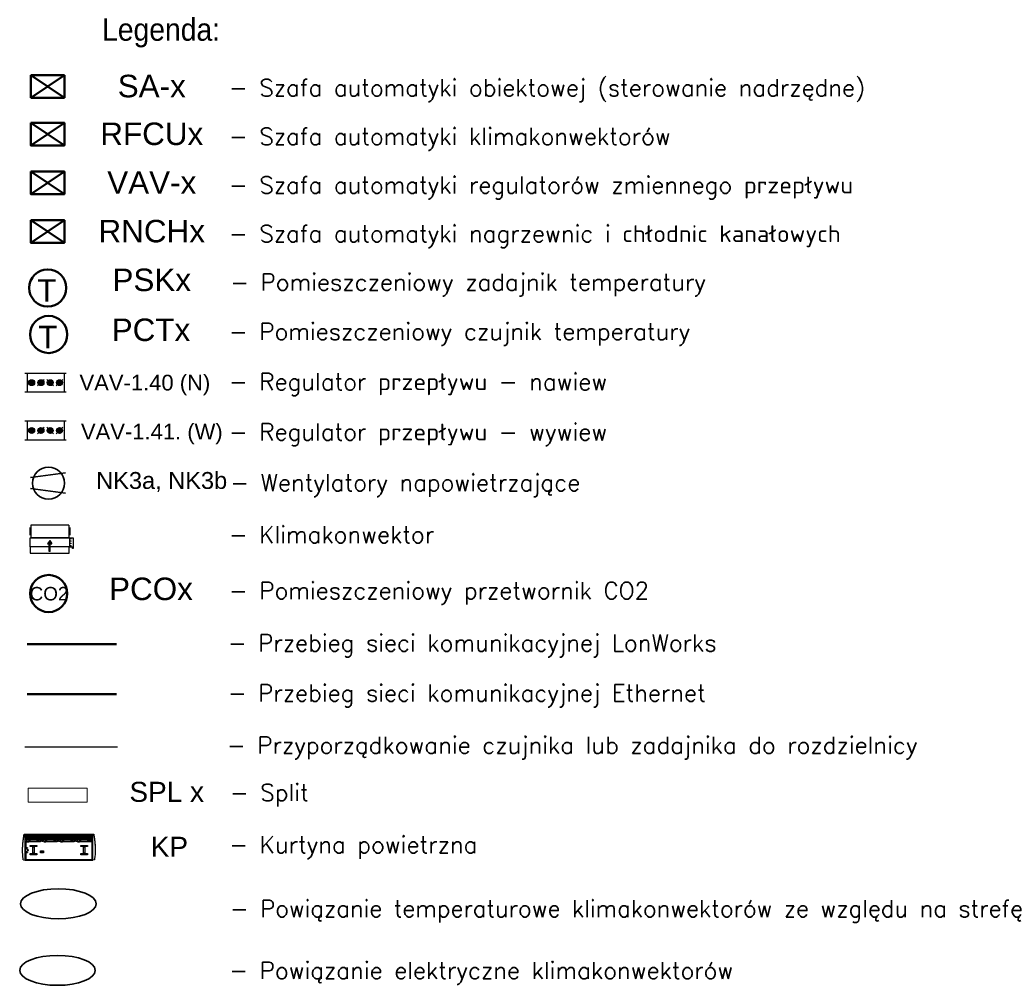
# Model space of a CAD drawing. Header units: centimetres. Extents: x -10729 to 144862, y -4437 to 43656.
# Tile 147 of 148: x 18543 to 22045, y 7921 to 11354. Entities that reach past the tile are written whole.
import ezdxf
from ezdxf.enums import TextEntityAlignment as Align

# ---------------------------------------------------------------- set-up
doc = ezdxf.new("R2010")
doc.units = ezdxf.units.CM
doc.header["$LTSCALE"] = 0.1
doc.layers.get('0').update_dxf_attribs({"color": 8})
for name, color, linetype, lineweight in [('ARCH_TABELKA', 8, 'Continuous', 5), ('AU Odnośnik', 131, 'Continuous', 25), ('AU opis', 7, 'Continuous', 35), ('AU Osprzęt Siemens', 5, 'Continuous', 30), ('AU Powiązanie temperaturowe', 130, 'Continuous', 35), ('AU Rozdz. automatyki', 10, 'Continuous', 50), ('AU Sieć ETHERNET', 6, 'Continuous', 35), ('AU Sieć LON', 1, 'Continuous', 50), ('AU Strefa obsługiwana', 90, 'Continuous', 35), ('bgde_urządzenia', 3, 'Continuous', 30)]:
    doc.layers.add(name, color=color, linetype=linetype, lineweight=lineweight)
for name, color, linetype in [('AU Szafki Klimakonwektorów', 183, 'Continuous'), ('AU-VAV WYW', 6, 'Continuous'), ('bgde_VAV', 4, 'Continuous'), ('KJP_KURTYNY POWIETRZNE', 3, 'Continuous')]:
    doc.layers.add(name, color=color, linetype=linetype)
doc.layers.get('AU-VAV WYW').off()
doc.styles.add('Arial', font='ARIAL.TTF')
doc.styles.add('Romans', font='Romans.shx')

# ---------------------------------------------------------------- blocks, each defined once
blk = doc.blocks.new('A$C42932CEF')
at = {"layer": 'KJP_KURTYNY POWIETRZNE'}
for p, q in [((353.2, -132.8), (352.8, -135.1)), ((353.4, -132.5), (358.5, -131.6)), ((358.5, -131.6), (558.9, -131.6)), ((358.5, -131.6), (358.5, -209)), ((360.7, -133.6), (556.7, -133.6)), ((360.7, -158.8), (360.7, -133.6)), ((556.7, -187.6), (556.7, -133.6)), ((558.9, -131.6), (558.9, -209)), ((564, -132.5), (558.9, -131.6)), ((564.6, -135.1), (564.3, -132.8)), ((359.9, -154.9), (359.9, -154.3)), ((360.7, -158.8), (359.9, -158.8)), ((359.9, -158.8), (359.9, -163.8)), ((359.9, -163.8), (360.7, -163.8)), ((359.9, -167.9), (359.9, -167.3)), ((360.5, -154.3), (360.5, -154.9)), ((360.5, -167.3), (360.5, -167.9)), ((360.7, -154), (364.7, -154)), ((360.7, -187.6), (360.7, -163.8)), ((364.7, -168.2), (360.7, -168.2)), ((364.7, -154), (364.7, -158.6)), ((365.5, -158.6), (364.7, -158.6)), ((364.7, -163.6), (365.5, -163.6)), ((364.7, -163.6), (364.7, -168.2)), ((364.9, -154.3), (364.9, -154.9)), ((364.9, -167.3), (364.9, -167.9)), ((365.5, -154.9), (365.5, -154.3)), ((365.5, -163.6), (365.5, -158.6)), ((365.5, -167.9), (365.5, -167.3)), ((373.7, -147.6), (373.7, -151.1)), ((393.7, -147.6), (373.7, -147.6)), ((373.7, -151.1), (381.2, -151.1)), ((373.7, -171.6), (373.7, -175.1)), ((380.6, -171.6), (373.7, -171.6)), ((380.6, -173.2), (380.6, -171.5)), ((380.6, -171.5), (380.9, -171.5)), ((380.9, -173.2), (380.9, -171.5)), ((381.2, -171.6), (380.9, -171.6)), ((381.2, -149.3), (386.2, -149.3)), ((381.2, -149.3), (381.2, -173.6)), ((386.1, -173.6), (381.3, -173.6)), ((386.1, -173.9), (381.3, -173.9)), ((383.2, -174), (383.2, -173.9)), ((383.2, -174.4), (383.2, -174)), ((384.3, -174), (383.2, -174)), ((383.2, -174.4), (384.2, -174.4)), ((383.7, -174.4), (383.7, -174)), ((384.2, -174.4), (384.2, -174)), ((384.3, -173.9), (384.3, -174)), ((386.2, -149.3), (386.2, -173.6)), ((386.2, -151.1), (393.7, -151.1)), ((386.5, -171.6), (386.2, -171.6)), ((386.5, -171.5), (386.5, -173.2)), ((386.8, -171.5), (386.5, -171.5)), ((386.8, -171.5), (386.8, -173.2)), ((393.7, -171.6), (386.8, -171.6)), ((393.7, -151.1), (393.7, -147.6)), ((393.7, -175.1), (393.7, -171.6)), ((404.2, -153.5), (404.2, -159)), ((413.2, -153.5), (404.2, -153.5)), ((404.2, -159), (413.2, -159)), ((404.3, -156.8), (404.3, -158.2)), ((405.8, -156.8), (404.3, -156.8)), ((404.3, -158.2), (405.8, -158.2)), ((405.8, -158.2), (405.8, -156.8)), ((406.4, -156.8), (406.4, -158.2)), ((407.9, -156.8), (406.4, -156.8)), ((406.4, -158.2), (407.9, -158.2)), ((407.9, -158.2), (407.9, -156.8)), ((408.7, -156.8), (408.7, -158.2)), ((411.1, -156.8), (408.7, -156.8)), ((408.7, -158.2), (411.1, -158.2)), ((411.1, -158.2), (411.1, -156.8)), ((411.7, -156.8), (411.7, -158.2)), ((413.1, -156.8), (411.7, -156.8)), ((411.7, -158.2), (413.1, -158.2)), ((413.1, -158.2), (413.1, -156.8)), ((413.2, -159), (413.2, -153.5)), ((523.7, -147.6), (523.7, -151.1)), ((543.7, -147.6), (523.7, -147.6)), ((523.7, -151.1), (531.2, -151.1)), ((523.7, -171.6), (523.7, -175.1)), ((530.6, -171.6), (523.7, -171.6)), ((530.6, -173.2), (530.6, -171.5)), ((530.6, -171.5), (530.9, -171.5)), ((530.9, -173.2), (530.9, -171.5)), ((531.2, -171.6), (530.9, -171.6)), ((531.2, -149.3), (536.2, -149.3)), ((531.2, -149.3), (531.2, -173.6)), ((536.1, -173.6), (531.3, -173.6)), ((536.1, -173.9), (531.3, -173.9)), ((533.2, -174), (533.2, -173.9)), ((533.2, -174.4), (533.2, -174)), ((534.3, -174), (533.2, -174)), ((533.2, -174.4), (534.2, -174.4)), ((533.7, -174.4), (533.7, -174)), ((534.2, -174.4), (534.2, -174)), ((534.3, -173.9), (534.3, -174)), ((536.2, -149.3), (536.2, -173.6)), ((536.2, -151.1), (543.7, -151.1)), ((536.5, -171.6), (536.2, -171.6)), ((536.5, -171.5), (536.5, -173.2)), ((536.8, -171.5), (536.5, -171.5)), ((536.8, -171.5), (536.8, -173.2)), ((543.7, -171.6), (536.8, -171.6)), ((543.7, -151.1), (543.7, -147.6)), ((543.7, -175.1), (543.7, -171.6)), ((351.5, -175.5), (351.6, -176.8)), ((358.8, -187.8), (358.8, -187.8)), ((358.8, -187.8), (358.8, -187.9)), ((358.8, -187.9), (358.8, -191.7)), ((358.8, -191.7), (358.8, -191.8)), ((358.8, -191.8), (358.8, -208.9)), ((358.9, -187.8), (361.3, -187.8)), ((359.2, -192.8), (359.2, -208.4)), ((359.2, -192.8), (408.3, -192.8)), ((359.2, -194), (408.3, -194)), ((359.2, -195.3), (408.3, -195.3)), ((359.2, -196.5), (408.3, -196.5)), ((359.2, -197.6), (408.3, -197.6)), ((359.2, -198.7), (408.3, -198.7)), ((359.2, -199.8), (408.3, -199.8)), ((359.2, -200.8), (408.3, -200.8)), ((359.2, -201.7), (408.3, -201.7)), ((359.2, -202.6), (408.3, -202.6)), ((359.2, -203.5), (408.3, -203.5)), ((361.3, -187.6), (361.3, -187.8)), ((363.7, -187.6), (361.3, -187.6)), ((363.6, -186.1), (363.6, -185.7)), ((363.7, -187.5), (363.6, -186.1)), ((403.8, -185.6), (363.7, -185.6)), ((363.7, -186.2), (369.5, -186.2)), ((363.7, -187.6), (363.9, -189.9)), ((364.1, -191.4), (403.3, -191.4)), ((369.2, -191.1), (369.5, -187.6)), ((369.5, -187.5), (369.6, -186.3)), ((369.5, -188), (373, -188)), ((369.6, -186.2), (369.6, -186.3)), ((369.6, -186.4), (372.8, -186.4)), ((372.8, -186.2), (372.8, -186.3)), ((372.9, -187.5), (372.8, -186.3)), ((394.5, -186.2), (372.9, -186.2)), ((373, -187.6), (373.2, -191.1)), ((373.7, -175.1), (393.7, -175.1)), ((394.5, -187.6), (394.2, -191.1)), ((394.5, -187.5), (394.6, -186.3)), ((398, -188), (394.5, -188)), ((394.6, -186.2), (394.6, -186.3)), ((394.6, -186.4), (397.8, -186.4)), ((397.8, -186.2), (397.8, -186.3)), ((397.9, -187.5), (397.8, -186.3)), ((403.8, -186.2), (397.9, -186.2)), ((398.2, -191.1), (398, -187.6)), ((403.7, -187.9), (403.6, -189.9)), ((403.7, -187.5), (403.9, -186.1)), ((403.7, -187.6), (403.7, -187.5)), ((403.7, -187.6), (403.7, -187.8)), ((403.7, -187.6), (406.1, -187.6)), ((403.9, -186.1), (403.9, -185.7)), ((406.1, -187.6), (406.1, -187.8)), ((408.6, -187.8), (406.1, -187.8)), ((408.3, -192.8), (408.3, -208.4)), ((408.7, -187.8), (408.7, -187.8)), ((408.7, -187.8), (408.7, -187.9)), ((408.7, -187.9), (408.7, -208.9)), ((408.8, -187.8), (408.8, -187.8)), ((408.8, -187.8), (408.8, -187.9)), ((408.8, -187.9), (408.8, -191.7)), ((408.8, -191.8), (408.8, -208.9)), ((408.9, -187.8), (411.3, -187.8)), ((409.2, -192.8), (458.3, -192.8)), ((409.2, -192.8), (409.2, -208.4)), ((409.2, -194), (458.3, -194)), ((409.2, -195.3), (458.3, -195.3)), ((409.2, -196.5), (458.3, -196.5)), ((409.2, -197.6), (458.3, -197.6)), ((409.2, -198.7), (458.3, -198.7)), ((409.2, -199.8), (458.3, -199.8)), ((409.2, -200.8), (458.3, -200.8)), ((409.2, -201.7), (458.3, -201.7)), ((409.2, -202.6), (458.3, -202.6)), ((409.2, -203.5), (458.3, -203.5)), ((411.3, -187.6), (411.3, -187.8)), ((413.7, -187.6), (411.3, -187.6)), ((413.6, -186.1), (413.6, -185.7)), ((413.7, -187.5), (413.6, -186.1)), ((453.8, -185.6), (413.7, -185.6)), ((413.7, -186.2), (419.5, -186.2)), ((413.7, -187.6), (413.9, -189.9)), ((414.1, -191.4), (453.3, -191.4)), ((419.2, -191.1), (419.5, -187.6)), ((419.5, -187.5), (419.6, -186.3)), ((419.5, -188), (423, -188)), ((419.6, -186.2), (419.6, -186.3)), ((419.6, -186.4), (422.8, -186.4)), ((422.8, -186.2), (422.8, -186.3)), ((422.9, -187.5), (422.8, -186.3)), ((444.5, -186.2), (422.9, -186.2)), ((423, -187.6), (423.2, -191.1)), ((444.5, -187.6), (444.2, -191.1)), ((444.5, -187.5), (444.6, -186.3)), ((448, -188), (444.5, -188)), ((444.6, -186.2), (444.6, -186.3)), ((444.6, -186.4), (447.8, -186.4)), ((447.8, -186.2), (447.8, -186.3)), ((447.9, -187.5), (447.8, -186.3)), ((453.8, -186.2), (447.9, -186.2)), ((448.2, -191.1), (448, -187.6)), ((453.7, -187.9), (453.6, -189.9)), ((453.7, -187.5), (453.9, -186.1)), ((453.7, -187.6), (453.7, -187.5)), ((453.7, -187.6), (453.7, -187.8)), ((453.7, -187.6), (456.1, -187.6)), ((453.9, -186.1), (453.9, -185.7)), ((456.1, -187.6), (456.1, -187.8)), ((458.6, -187.8), (456.1, -187.8)), ((458.3, -192.8), (458.3, -208.4)), ((458.7, -187.8), (458.7, -187.8)), ((458.7, -187.8), (458.7, -187.9)), ((458.7, -187.9), (458.7, -208.9)), ((458.8, -187.8), (458.8, -187.8)), ((458.8, -187.8), (458.8, -187.9)), ((458.8, -187.9), (458.8, -191.7)), ((458.8, -191.8), (458.8, -208.9)), ((458.9, -187.8), (461.3, -187.8)), ((459.2, -192.8), (508.3, -192.8)), ((459.2, -192.8), (459.2, -208.4)), ((459.2, -194), (508.3, -194)), ((459.2, -195.3), (508.3, -195.3)), ((459.2, -196.5), (508.3, -196.5)), ((459.2, -197.6), (508.3, -197.6)), ((459.2, -198.7), (508.3, -198.7)), ((459.2, -199.8), (508.3, -199.8)), ((459.2, -200.8), (508.3, -200.8)), ((459.2, -201.7), (508.3, -201.7)), ((459.2, -202.6), (508.3, -202.6)), ((459.2, -203.5), (508.3, -203.5)), ((461.3, -187.6), (461.3, -187.8)), ((463.7, -187.6), (461.3, -187.6)), ((463.6, -186.1), (463.6, -185.7)), ((463.7, -187.5), (463.6, -186.1)), ((503.8, -185.6), (463.7, -185.6)), ((463.7, -186.2), (469.5, -186.2)), ((463.7, -187.6), (463.9, -189.9)), ((464.1, -191.4), (503.3, -191.4)), ((469.2, -191.1), (469.5, -187.6)), ((469.5, -187.5), (469.6, -186.3)), ((469.5, -188), (473, -188)), ((469.6, -186.2), (469.6, -186.3)), ((469.6, -186.4), (472.8, -186.4)), ((472.8, -186.2), (472.8, -186.3)), ((472.9, -187.5), (472.8, -186.3)), ((494.5, -186.2), (472.9, -186.2)), ((473, -187.6), (473.2, -191.1)), ((494.5, -187.6), (494.2, -191.1)), ((494.5, -187.5), (494.6, -186.3)), ((498, -188), (494.5, -188)), ((494.6, -186.2), (494.6, -186.3)), ((494.6, -186.4), (497.8, -186.4)), ((497.8, -186.2), (497.8, -186.3)), ((497.9, -187.5), (497.8, -186.3)), ((503.8, -186.2), (497.9, -186.2)), ((498.2, -191.1), (498, -187.6)), ((503.7, -187.9), (503.6, -189.9)), ((503.7, -187.5), (503.9, -186.1)), ((503.7, -187.6), (503.7, -187.5)), ((503.7, -187.6), (503.7, -187.8)), ((503.7, -187.6), (506.1, -187.6)), ((503.9, -186.1), (503.9, -185.7)), ((506.1, -187.6), (506.1, -187.8)), ((508.6, -187.8), (506.1, -187.8)), ((508.3, -192.8), (508.3, -208.4)), ((508.7, -187.8), (508.7, -187.8)), ((508.7, -187.8), (508.7, -187.9)), ((508.7, -187.9), (508.7, -208.9)), ((508.8, -187.8), (508.8, -187.8)), ((508.8, -187.8), (508.8, -187.9)), ((508.8, -187.9), (508.8, -191.7)), ((508.8, -191.8), (508.8, -208.9)), ((508.9, -187.8), (511.3, -187.8)), ((509.2, -192.8), (509.2, -208.4)), ((509.2, -192.8), (558.3, -192.8)), ((509.2, -194), (558.3, -194)), ((509.2, -195.3), (558.3, -195.3)), ((509.2, -196.5), (558.3, -196.5)), ((509.2, -197.6), (558.3, -197.6)), ((509.2, -198.7), (558.3, -198.7)), ((509.2, -199.8), (558.3, -199.8)), ((509.2, -200.8), (558.3, -200.8)), ((509.2, -201.7), (558.3, -201.7)), ((509.2, -202.6), (558.3, -202.6)), ((509.2, -203.5), (558.3, -203.5)), ((511.3, -187.6), (511.3, -187.8)), ((513.7, -187.6), (511.3, -187.6)), ((513.6, -186.1), (513.6, -185.7)), ((513.7, -187.5), (513.6, -186.1)), ((553.8, -185.6), (513.7, -185.6)), ((513.7, -186.2), (519.5, -186.2)), ((513.7, -187.6), (513.9, -189.9)), ((514.1, -191.4), (553.3, -191.4)), ((519.2, -191.1), (519.5, -187.6)), ((519.5, -187.5), (519.6, -186.3)), ((519.5, -188), (523, -188)), ((519.6, -186.2), (519.6, -186.3)), ((519.6, -186.4), (522.8, -186.4)), ((522.8, -186.2), (522.8, -186.3)), ((522.9, -187.5), (522.8, -186.3)), ((544.5, -186.2), (522.9, -186.2)), ((523, -187.6), (523.2, -191.1)), ((523.7, -175.1), (543.7, -175.1)), ((544.5, -187.6), (544.2, -191.1)), ((544.5, -187.5), (544.6, -186.3)), ((548, -188), (544.5, -188)), ((544.6, -186.2), (544.6, -186.3)), ((544.6, -186.4), (547.8, -186.4)), ((547.8, -186.2), (547.8, -186.3)), ((547.9, -187.5), (547.8, -186.3)), ((553.8, -186.2), (547.9, -186.2)), ((548.2, -191.1), (548, -187.6)), ((553.7, -187.9), (553.6, -189.9)), ((553.7, -187.5), (553.9, -186.1)), ((553.7, -187.6), (553.7, -187.5)), ((553.7, -187.6), (556.1, -187.6)), ((553.7, -187.6), (553.7, -187.8)), ((553.9, -186.1), (553.9, -185.7)), ((556.1, -187.6), (556.1, -187.8)), ((558.6, -187.8), (556.1, -187.8)), ((558.3, -192.8), (558.3, -208.4)), ((558.7, -187.8), (558.7, -187.8)), ((558.7, -187.8), (558.7, -187.9)), ((558.7, -187.9), (558.7, -208.9)), ((565.9, -176.2), (565.8, -176.8)), ((358.5, -209), (558.9, -209)), ((359.2, -204.3), (408.3, -204.3)), ((359.2, -205), (408.3, -205)), ((359.2, -205.7), (408.3, -205.7)), ((359.2, -206.4), (408.3, -206.4)), ((359.2, -207), (408.3, -207)), ((359.2, -207.5), (408.3, -207.5)), ((359.2, -208), (408.3, -208)), ((359.2, -208.4), (408.3, -208.4)), ((409.2, -204.3), (458.3, -204.3)), ((409.2, -205), (458.3, -205)), ((409.2, -205.7), (458.3, -205.7)), ((409.2, -206.4), (458.3, -206.4)), ((409.2, -207), (458.3, -207)), ((409.2, -207.5), (458.3, -207.5)), ((409.2, -208), (458.3, -208)), ((409.2, -208.4), (458.3, -208.4)), ((459.2, -204.3), (508.3, -204.3)), ((459.2, -205), (508.3, -205)), ((459.2, -205.7), (508.3, -205.7)), ((459.2, -206.4), (508.3, -206.4)), ((459.2, -207), (508.3, -207)), ((459.2, -207.5), (508.3, -207.5)), ((459.2, -208), (508.3, -208)), ((459.2, -208.4), (508.3, -208.4)), ((509.2, -204.3), (558.3, -204.3)), ((509.2, -205), (558.3, -205)), ((509.2, -205.7), (558.3, -205.7)), ((509.2, -206.4), (558.3, -206.4)), ((509.2, -207), (558.3, -207)), ((509.2, -207.5), (558.3, -207.5)), ((509.2, -208), (558.3, -208)), ((509.2, -208.4), (558.3, -208.4))]:
    blk.add_line(p, q, dxfattribs=at)
for centre, radius in [((360.2, -154.7), 0.29), ((360.2, -167.7), 0.29), ((362.7, -156.2), 1.5), ((362.7, -166.2), 1.5), ((362.7, -166.2), 1.3), ((362.7, -156.2), 1.23), ((365.2, -154.7), 0.29), ((365.2, -167.7), 0.29), ((367.7, -161.1), 0.7), ((383.7, -151.6), 0.46), ((383.7, -171.3), 0.46), ((408, -155), 1.19), ((408, -155), 0.5), ((408, -155), 0.5), ((533.7, -151.6), 0.46), ((533.7, -171.3), 0.46)]:
    blk.add_circle(centre, radius, dxfattribs=at)
for centre, radius, start, end in [((553.4, -161.7), 202.3, 172.5879, 180.0015), ((353.5, -132.8), 0.3, 100.9002, 171.5153), ((564, -132.8), 0.3, 8.3926, 79.0998), ((364, -161.7), 202.3, 359.9985, 7.4121), ((558.6, -161.7), 207.6, 180.0011, 183.804), ((360.2, -154.3), 0.3, 0, 180), ((360.2, -154.9), 0.3, 180, 0), ((360.2, -167.3), 0.3, 0, 180), ((360.2, -167.9), 0.3, 180, 0), ((365.2, -154.3), 0.3, 0, 180), ((365.2, -154.9), 0.3, 180, 0), ((365.2, -167.3), 0.3, 0, 180), ((365.2, -167.9), 0.3, 180, 0), ((381.3, -173.2), 0.7, 180, 270), ((381.3, -173.2), 0.4, 180, 270), ((386.1, -173.2), 0.7, 270, 0), ((386.1, -173.2), 0.4, 270, 0), ((408, -155), 1.19, 300, 330), ((531.3, -173.2), 0.7, 180, 270), ((531.3, -173.2), 0.4, 180, 270), ((536.1, -173.2), 0.4, 270, 0), ((536.1, -173.2), 0.7, 270, 0), ((358.8, -161.7), 207.6, 355.9932, 359.9989), ((376.7, -204), 21.5, 187.7161, 191.2803), ((355.9, -208.2), 0.3, 191.2278, 259.5093), ((561.5, -208.2), 0.3, 280.4907, 348.7722), ((540.8, -204), 21.5, 348.7197, 352.2839)]:
    blk.add_arc(centre, radius, start, end, dxfattribs=at)
for centre, major_axis, ratio, start_param, end_param in [((358.9, -187.8), (0.1, 0), 0.5, 1.570796, 3.141593), ((363.7, -186.1), (-0.1, -0.005), 0.367122, 0.068772, 1.552302), ((364, -189.8), (-0.12, 1.66), 0.059911, 1.614466, 3.137211), ((369.1, -191.1), (-0.027, -0.339), 0.294293, 0.023154, 1.545899), ((369.5, -186.2), (0.1, 0), 0.498097, 0, 1.570796), ((372.9, -186.2), (0.1, 0), 0.498097, 1.570796, 3.141593), ((373.3, -191.1), (0.027, -0.339), 0.294293, 4.737286, 6.260031), ((394.1, -191.1), (-0.027, -0.339), 0.294293, 0.023154, 1.545899), ((394.5, -186.2), (-0.1, 0), 0.498097, 3.141593, 4.712389), ((397.9, -186.2), (-0.1, 0), 0.498097, 4.712389, 6.283185), ((398.3, -191.1), (0.027, -0.339), 0.294293, 4.737286, 6.260031), ((403.5, -189.8), (0.12, 1.66), 0.059911, 3.145974, 4.668719), ((403.7, -187.9), (0.019, 0.25), 0.043494, 1.050499, 1.574098), ((403.8, -185.7), (-0.1, 0), 0.498097, 3.141593, 4.712389), ((403.8, -186.1), (0.1, -0.005), 0.367122, 4.730884, 6.214414), ((408.6, -187.8), (-0.1, 0), 0.5, 3.141593, 4.712389), ((408.9, -187.8), (0.1, 0), 0.5, 1.570796, 3.141593), ((413.7, -186.1), (-0.1, -0.005), 0.367122, 0.068772, 1.552302), ((414, -189.8), (-0.12, 1.66), 0.059911, 1.614466, 3.137211), ((419.1, -191.1), (-0.027, -0.339), 0.294293, 0.023154, 1.545899), ((419.5, -186.2), (0.1, 0), 0.498097, 0, 1.570796), ((422.9, -186.2), (0.1, 0), 0.498097, 1.570796, 3.141593), ((423.3, -191.1), (0.027, -0.339), 0.294293, 4.737286, 6.260031), ((444.1, -191.1), (-0.027, -0.339), 0.294293, 0.023154, 1.545899), ((444.5, -186.2), (-0.1, 0), 0.498097, 3.141593, 4.712389), ((447.9, -186.2), (-0.1, 0), 0.498097, 4.712389, 6.283185), ((448.3, -191.1), (0.027, -0.339), 0.294293, 4.737286, 6.260031), ((453.5, -189.8), (0.12, 1.66), 0.059911, 3.145974, 4.668719), ((453.7, -187.9), (0.019, 0.25), 0.043494, 1.050499, 1.574098), ((453.8, -185.7), (-0.1, 0), 0.498097, 3.141593, 4.712389), ((453.8, -186.1), (0.1, -0.005), 0.367122, 4.730884, 6.214414), ((458.6, -187.8), (-0.1, 0), 0.5, 3.141593, 4.712389), ((458.9, -187.8), (0.1, 0), 0.5, 1.570796, 3.141593), ((463.7, -186.1), (-0.1, -0.005), 0.367122, 0.068772, 1.552302), ((464, -189.8), (-0.12, 1.66), 0.059911, 1.614466, 3.137211), ((469.1, -191.1), (-0.027, -0.339), 0.294293, 0.023154, 1.545899), ((469.5, -186.2), (0.1, 0), 0.498097, 0, 1.570796), ((472.9, -186.2), (0.1, 0), 0.498097, 1.570796, 3.141593), ((473.3, -191.1), (0.027, -0.339), 0.294293, 4.737286, 6.260031), ((494.1, -191.1), (-0.027, -0.339), 0.294293, 0.023154, 1.545899), ((494.5, -186.2), (-0.1, 0), 0.498097, 3.141593, 4.712389), ((497.9, -186.2), (-0.1, 0), 0.498097, 4.712389, 6.283185), ((498.3, -191.1), (0.027, -0.339), 0.294293, 4.737286, 6.260031), ((503.5, -189.8), (0.12, 1.66), 0.059911, 3.145974, 4.668719), ((503.7, -187.9), (0.019, 0.25), 0.043494, 1.050499, 1.574098), ((503.8, -185.7), (-0.1, 0), 0.498097, 3.141593, 4.712389), ((503.8, -186.1), (0.1, -0.005), 0.367122, 4.730884, 6.214414), ((508.6, -187.8), (-0.1, 0), 0.5, 3.141593, 4.712389), ((508.9, -187.8), (0.1, 0), 0.5, 1.570796, 3.141593), ((513.7, -186.1), (-0.1, -0.005), 0.367122, 0.068772, 1.552302), ((514, -189.8), (-0.12, 1.66), 0.059911, 1.614466, 3.137211), ((519.1, -191.1), (-0.027, -0.339), 0.294293, 0.023154, 1.545899), ((519.5, -186.2), (0.1, 0), 0.498097, 0, 1.570796), ((522.9, -186.2), (0.1, 0), 0.498097, 1.570796, 3.141593), ((523.3, -191.1), (0.027, -0.339), 0.294293, 4.737286, 6.260031), ((544.1, -191.1), (-0.027, -0.339), 0.294293, 0.023154, 1.545899), ((544.5, -186.2), (-0.1, 0), 0.498097, 3.141593, 4.712389), ((547.9, -186.2), (-0.1, 0), 0.498097, 4.712389, 6.283185), ((548.3, -191.1), (0.027, -0.339), 0.294293, 4.737286, 6.260031), ((553.5, -189.8), (0.12, 1.66), 0.059911, 3.145974, 4.668719), ((553.7, -187.9), (0.019, 0.25), 0.043494, 1.050499, 1.574098), ((553.8, -185.7), (-0.1, 0), 0.498097, 3.141593, 4.712389), ((553.8, -186.1), (0.1, -0.005), 0.367122, 4.730884, 6.214414), ((558.6, -187.8), (-0.1, 0), 0.5, 3.141593, 4.712389)]:
    blk.add_ellipse(centre, major_axis=major_axis, ratio=ratio, start_param=start_param, end_param=end_param, dxfattribs=at)
for points, knots in [([(352.8, -135.1), (352.8, -135.1), (352.8, -135.1), (352.8, -135.3), (352.8, -135.5), (352.8, -135.6)], [0.5903056, 0.5903056, 0.5903056, 0.5903056, 0.75, 0.75, 1, 1, 1, 1]), ([(564.6, -135.1), (564.6, -135.1), (564.6, -135.1), (564.6, -135.3), (564.7, -135.5), (564.7, -135.6)], [0.5903056, 0.5903056, 0.5903056, 0.5903056, 0.75, 0.75, 1, 1, 1, 1]), ([(351.6, -176.8), (351.6, -176.9), (351.7, -177.7), (351.8, -179), (351.9, -180.6), (352.1, -182.2), (352.2, -183.7), (352.3, -185), (352.5, -186.1), (352.6, -187.1), (352.7, -188), (352.8, -188.9), (352.9, -189.8), (353, -190.8), (353.2, -191.9), (353.3, -193), (353.5, -194.2), (353.7, -195.3), (353.8, -196.4), (354, -197.4), (354.1, -198.5), (354.3, -199.7), (354.5, -200.9), (354.7, -202), (354.8, -203.3), (355, -204.6), (355.2, -205.7), (355.3, -206.5), (355.4, -206.8), (355.4, -206.9)], [0.0363667, 0.0363667, 0.0363667, 0.0363667, 0.0518399, 0.1000723, 0.1501858, 0.1965859, 0.2383845, 0.2761379, 0.3089764, 0.3368712, 0.3630188, 0.3896751, 0.4168697, 0.446764, 0.4791018, 0.5159275, 0.5527345, 0.5879433, 0.6200834, 0.6485073, 0.6869852, 0.7275905, 0.7646974, 0.8040566, 0.8462412, 0.8999018, 0.9571992, 0.977504, 1, 1, 1, 1]), ([(562.1, -206.9), (562.1, -206.8), (562.1, -206.5), (562.2, -205.7), (562.4, -204.6), (562.6, -203.2), (562.8, -201.7), (563.1, -200.3), (563.3, -198.8), (563.5, -197.5), (563.7, -196.3), (563.8, -195.1), (564, -193.9), (564.2, -192.6), (564.3, -191.4), (564.5, -190.3), (564.6, -189.3), (564.7, -188.3), (564.8, -187.3), (565, -186.3), (565.1, -185.1), (565.2, -183.7), (565.4, -182.2), (565.5, -180.6), (565.7, -178.9), (565.8, -177.6), (565.8, -176.9), (565.8, -176.8)], [0, 0, 0, 0, 0.0224997, 0.0428078, 0.1001147, 0.1537841, 0.2062455, 0.2535121, 0.3028565, 0.3515403, 0.3827375, 0.4183569, 0.4572155, 0.4978997, 0.5362649, 0.5689577, 0.5968836, 0.6264731, 0.6554323, 0.6851518, 0.7204629, 0.7617292, 0.8043376, 0.8517156, 0.902771, 0.9516995, 0.9641367, 0.9641367, 0.9641367, 0.9641367])]:
    blk.add_open_spline(points, degree=3, knots=knots, dxfattribs=at)
for points in [[(355.8, -208.5), (356.1, -208.5), (357, -208.7), (358.5, -209)], [(558.9, -209), (559.3, -208.9), (560.2, -208.7), (561.6, -208.5)]]:
    blk.add_open_spline(points, degree=3, dxfattribs=at)
blk = doc.blocks.new('*U864')
at = {"linetype": 'Continuous', "lineweight": -2}
for p, q in [((-200, 445), (-200, 400)), ((200, 400), (200, 445)), ((-200, 400), (-200, -400)), ((200, -400), (200, 400)), ((-200, -400), (-200, -445)), ((200, -445), (200, -400))]:
    blk.add_line(p, q, dxfattribs=at)
at = {"color": 0, "linetype": 'ByBlock', "lineweight": -2}
for p, q in [((-200, 400), (200, 400)), ((-200, -400), (200, -400))]:
    blk.add_line(p, q, dxfattribs=at)
at = {"linetype": 'Continuous', "lineweight": -3}
for p, q in [((-71, 371), (71, 229)), ((0, 300), (-64, 300)), ((0, 300), (-61, 320)), ((0, 300), (-61, 280)), ((0, 300), (-52, 338)), ((0, 300), (-52, 262)), ((0, 300), (-38, 352)), ((0, 300), (-38, 248)), ((0, 300), (-20, 361)), ((0, 300), (-20, 239)), ((0, 300), (0, 364)), ((0, 300), (20, 361)), ((0, 300), (38, 352)), ((0, 300), (52, 338)), ((0, 300), (61, 320)), ((0, 300), (64, 300)), ((0, 300), (61, 280)), ((0, 300), (52, 262)), ((0, 300), (38, 248)), ((0, 300), (20, 239)), ((0, 300), (0, 236)), ((71, 171), (-71, 29)), ((0, 100), (-64, 100)), ((0, 100), (-61, 120)), ((0, 100), (-61, 80)), ((0, 100), (-52, 138)), ((0, 100), (-52, 62)), ((0, 100), (-38, 152)), ((0, 100), (-38, 48)), ((0, 100), (-20, 161)), ((0, 100), (-20, 39)), ((0, 100), (0, 164)), ((0, 100), (20, 161)), ((0, 100), (38, 152)), ((0, 100), (52, 138)), ((0, 100), (61, 120)), ((0, 100), (64, 100)), ((0, 100), (61, 80)), ((0, 100), (52, 62)), ((0, 100), (38, 48)), ((0, 100), (20, 39)), ((0, 100), (0, 36)), ((-71, -29), (71, -171)), ((0, -100), (-64, -100)), ((0, -100), (-61, -80)), ((0, -100), (-61, -120)), ((0, -100), (-52, -62)), ((0, -100), (-52, -138)), ((0, -100), (-38, -48)), ((0, -100), (-38, -152)), ((0, -100), (-20, -39)), ((0, -100), (-20, -161)), ((0, -100), (0, -36)), ((0, -100), (20, -39)), ((0, -100), (38, -48)), ((0, -100), (52, -62)), ((0, -100), (61, -80)), ((0, -100), (64, -100)), ((0, -100), (61, -120)), ((0, -100), (52, -138)), ((0, -100), (38, -152)), ((0, -100), (20, -161)), ((0, -100), (0, -164)), ((0, -300), (-64, -300)), ((0, -300), (-61, -280)), ((0, -300), (-61, -320)), ((0, -300), (-52, -262)), ((0, -300), (-52, -338)), ((0, -300), (-38, -248)), ((0, -300), (-38, -352)), ((0, -300), (-20, -239)), ((0, -300), (-20, -361)), ((0, -300), (0, -236)), ((0, -300), (20, -239)), ((0, -300), (38, -248)), ((0, -300), (52, -262)), ((0, -300), (61, -280)), ((0, -300), (64, -300)), ((0, -300), (61, -320)), ((0, -300), (52, -338)), ((0, -300), (38, -352)), ((0, -300), (20, -361)), ((0, -300), (0, -364))]:
    blk.add_line(p, q, dxfattribs=at)
for centre in [(0, 300), (0, 100), (0, -100), (0, -300)]:
    blk.add_ellipse(centre, major_axis=(0, 64), ratio=1, start_param=-1.570796, end_param=4.712389, dxfattribs=at)
blk = doc.blocks.new('A$C6F27237F')
at = {"layer": 'bgde_urządzenia'}
h = blk.add_hatch(color=256, dxfattribs=at)
h.paths.add_polyline_path([(456.2, -1056.1), (454.7, -1056.1), (454.7, -1050.3), (451.6, -1050.3), (455.5, -1044.6), (459.3, -1050.3), (456.2, -1050.3)])
h.paths.add_polyline_path([(456.2, -1064.4), (454.7, -1064.4), (454.7, -1056.1), (456.2, -1056.1)])
at = {"layer": 'ARCH_TABELKA'}
for p, q in [((481.8, -388.8, -1290), (421.8, -388.8, -1290)), ((421.8, -388.8, -1290), (421.8, -428.8, -1290)), ((481.8, -428.8, -1290), (481.8, -388.8, -1290)), ((421.8, -428.8, -1290), (481.8, -428.8, -1290)), ((481.8, -475.3, -1290), (421.8, -475.3, -1290)), ((421.8, -475.3, -1290), (421.8, -515.3, -1290)), ((481.8, -475.3, -1290), (421.8, -475.3, -1290)), ((421.8, -475.3, -1290), (421.8, -515.3, -1290)), ((481.8, -515.3, -1290), (481.8, -475.3, -1290)), ((481.8, -515.3, -1290), (481.8, -475.3, -1290)), ((421.8, -515.3, -1290), (481.8, -515.3, -1290)), ((421.8, -515.3, -1290), (481.8, -515.3, -1290))]:
    blk.add_line(p, q, dxfattribs=at)
blk.add_lwpolyline([(417.2, -1485), (522.2, -1485), (522.2, -1510), (417.2, -1510)], close=True, dxfattribs=at)
at = {"layer": 'AU Odnośnik'}
blk.add_line((411.3, -1411.3), (576.3, -1411.3), dxfattribs=at)
at = {"layer": 'AU opis'}
for p, q in [((421.3, -932.6, 808.2), (483.6, -924.4, 808.2)), ((421.3, -952.3, 808.2), (483.6, -960.5, 808.2))]:
    blk.add_line(p, q, dxfattribs=at)
blk.add_circle((453.3, -942.6, 808.2), 28.5, dxfattribs=at)
at = {"layer": 'AU Osprzęt Siemens', "lineweight": 50}
for centre in [(452, -595.6), (453.7, -678.3), (453.7, -1138.9)]:
    blk.add_circle(centre, 33, dxfattribs=at)
at = {"layer": 'AU Powiązanie temperaturowe'}
blk.add_ellipse((470.9, -1690.5), major_axis=(-67.2, 0), ratio=0.396226, dxfattribs=at)
at = {"layer": 'AU Rozdz. automatyki'}
for p, q in [((481.8, -217.4, -1290), (421.8, -217.4, -1290)), ((421.8, -217.4, -1290), (421.8, -257.4, -1290)), ((481.8, -257.4, -1290), (481.8, -217.4, -1290)), ((421.8, -257.4, -1290), (481.8, -257.4, -1290))]:
    blk.add_line(p, q, dxfattribs=at)
at = {"layer": 'AU Rozdz. automatyki', "lineweight": 50}
for p, q in [((421.8, -217.4, -1290), (481.8, -257.4, -1290)), ((481.8, -217.4, -1290), (421.8, -257.4, -1290)), ((481.8, -257.4, -1290), (481.8, -217.4, -1290))]:
    blk.add_line(p, q, dxfattribs=at)
at = {"layer": 'AU Sieć ETHERNET', "lineweight": 50}
blk.add_line((415.4, -1317.9), (574.3, -1317.9), dxfattribs=at)
at = {"layer": 'AU Sieć LON', "lineweight": 50}
blk.add_line((415.4, -1228.9), (574.3, -1228.9), dxfattribs=at)
at = {"layer": 'AU Strefa obsługiwana'}
blk.add_ellipse((469.4, -1808.9), major_axis=(-67.2, 0), ratio=0.396226, dxfattribs=at)
at = {"layer": 'AU Szafki Klimakonwektorów'}
for p, q in [((481.8, -302.3, -1290), (421.8, -302.3, -1290)), ((421.8, -302.3, -1290), (421.8, -342.3, -1290)), ((481.8, -342.3, -1290), (481.8, -302.3, -1290)), ((421.8, -342.3, -1290), (481.8, -342.3, -1290)), ((481.8, -388.8, -1290), (421.8, -388.8, -1290)), ((421.8, -388.8, -1290), (421.8, -428.8, -1290)), ((481.8, -428.8, -1290), (481.8, -388.8, -1290)), ((421.8, -428.8, -1290), (481.8, -428.8, -1290)), ((481.8, -475.3, -1290), (421.8, -475.3, -1290)), ((421.8, -475.3, -1290), (421.8, -515.3, -1290)), ((481.8, -515.3, -1290), (481.8, -475.3, -1290)), ((421.8, -515.3, -1290), (481.8, -515.3, -1290))]:
    blk.add_line(p, q, dxfattribs=at)
at = {"layer": 'AU Szafki Klimakonwektorów', "lineweight": 50}
for p, q in [((421.8, -302.3, -1290), (481.8, -342.3, -1290)), ((421.8, -342.3, -1290), (481.8, -302.3, -1290)), ((421.8, -388.8, -1290), (481.8, -428.8, -1290)), ((421.8, -428.8, -1290), (481.8, -388.8, -1290)), ((421.8, -475.3, -1290), (481.8, -515.3, -1290)), ((421.8, -515.3, -1290), (481.8, -475.3, -1290))]:
    blk.add_line(p, q, dxfattribs=at)
at = {"layer": 'AU Szafki Klimakonwektorów', "lineweight": 50, "elevation": -1290}
for points in [[(421.8, -302.3), (481.8, -302.3), (481.8, -342.3), (421.8, -342.3)], [(421.8, -388.8), (481.8, -388.8), (481.8, -428.8), (421.8, -428.8)], [(421.8, -475.3), (481.8, -475.3), (481.8, -515.3), (421.8, -515.3)]]:
    blk.add_lwpolyline(points, close=True, dxfattribs=at)
at = {"layer": 'bgde_urządzenia'}
for p, q in [((420.3, -1021.5, 47.2), (420.3, -1035.2, 47.2)), ((421.8, -1022.7, 47.2), (420.3, -1022.7, 47.2)), ((421.8, -1017.1, 47.2), (421.8, -1039.6, 47.2)), ((489.8, -1017.1, 47.2), (421.8, -1017.1, 47.2)), ((489.8, -1017.1, 47.2), (489.8, -1039.6, 47.2)), ((489.8, -1022.7, 47.2), (491.3, -1022.7, 47.2)), ((491.3, -1021.5, 47.2), (491.3, -1035.2, 47.2)), ((421.8, -1034, 47.2), (420.3, -1034, 47.2)), ((421, -1056.1, 47.2), (421, -1039.6, 47.2)), ((421, -1039.6, 47.2), (491, -1039.6, 47.2)), ((489.8, -1039.6, 47.2), (421.8, -1039.6, 47.2)), ((455.5, -1044.6, 47.2), (451.6, -1050.3, 47.2)), ((451.6, -1050.3, 47.2), (454.7, -1050.3, 47.2)), ((454.7, -1064.4, 47.2), (454.7, -1050.3, 47.2)), ((455.5, -1044.6, 47.2), (459.3, -1050.3, 47.2)), ((456.2, -1064.4, 47.2), (456.2, -1050.3, 47.2)), ((456.2, -1050.3, 47.2), (459.3, -1050.3, 47.2)), ((489.8, -1034, 47.2), (491.3, -1034, 47.2)), ((491, -1039.6, 47.2), (491, -1056.1, 47.2)), ((491, -1039.6, 47.2), (497.5, -1039.6, 47.2)), ((493.6, -1041.7, 47.2), (491, -1041.7, 47.2)), ((493.6, -1045.8, 47.2), (491, -1045.8, 47.2)), ((493.6, -1049.9, 47.2), (491, -1049.9, 47.2)), ((493.6, -1042.3, 47.2), (493.6, -1041, 47.2)), ((493.6, -1046.4, 47.2), (493.6, -1045.2, 47.2)), ((493.6, -1050.5, 47.2), (493.6, -1049.3, 47.2)), ((497.5, -1039.6, 47.2), (497.5, -1056.1, 47.2)), ((489.9, -1056.1, 47.2), (421, -1056.1, 47.2)), ((421, -1056.1, 47.2), (421, -1066.9, 47.2)), ((421, -1066.9, 47.2), (489.9, -1066.9, 47.2)), ((456.2, -1064.4, 47.2), (454.7, -1064.4, 47.2)), ((489.9, -1066.9, 47.2), (489.9, -1056.1, 47.2)), ((491, -1056.1, 47.2), (489.9, -1056.1, 47.2)), ((493.6, -1054, 47.2), (491, -1054, 47.2)), ((491, -1056.1, 47.2), (497.5, -1056.1, 47.2)), ((493.6, -1054.7, 47.2), (493.6, -1053.4, 47.2)), ((496.3, -1058.6, 47.2), (496.3, -1056.1, 47.2)), ((497.3, -1058.6, 47.2), (496.3, -1058.6, 47.2)), ((497.5, -1056.1, 47.2), (496.8, -1056.1, 47.2)), ((497.3, -1056.1, 47.2), (497.3, -1058.6, 47.2))]:
    blk.add_line(p, q, dxfattribs=at)
at = {"layer": 'bgde_VAV', "xscale": 0.0824999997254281, "yscale": 0.0824999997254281, "zscale": 0.0824999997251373, "rotation": 270}
for p in [(448.2, -764), (448.2, -849.1)]:
    blk.add_blockref('*U864', p, dxfattribs=at)
at = {"layer": 'KJP_KURTYNY POWIETRZNE', "xscale": -0.5999999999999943, "yscale": 0.6000000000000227, "zscale": 0.6, "rotation": 180}
blk.add_blockref('A$C42932CEF', (196.7, -1691.9, -378), dxfattribs=at)
at = {"layer": 'ARCH_TABELKA', "lineweight": 5, "style": 'Arial'}
blk.add_text('PCOx', height=40, dxfattribs=at).set_placement((635.6, -1130.6, -1290), align=Align.MIDDLE_CENTER)
at = {"layer": 'AU opis', "lineweight": 5, "style": 'Arial'}
for s, height, p in [('SA-x', 40, (637, -236.6, -1290)), ('RFCUx', 40, (637, -321.5, -1290)), ('VAV-x', 40, (637, -408.1, -1290)), ('RNCHx', 40, (637, -494.5, -1290)), ('PSKx', 40, (637, -581.2, -1290)), ('PCTx', 40, (635.6, -670, -1290)), ('VAV-1.40 (N)', 28, (624.8, -763.9, -903)), ('VAV-1.41. (W)', 28, (637.1, -851, -903)), ('SPL x', 35.6, (663.6, -1491.5)), ('KP', 35.6, (668.4, -1589.2))]:
    blk.add_text(s, height=height, dxfattribs=at).set_placement(p, align=Align.MIDDLE_CENTER)
at = {"layer": 'AU opis'}
for s, style, p in [('- Szafa automatyki obiektowej (sterowanie nadrzędne)', 'Romans', (774.4, -254.6)), ('- Szafa automatyki klimakonwektorów', 'Romans', (774.4, -341.1)), ('- Szafa automatyki regulatorów zmiennego przepływu', 'Romans', (774.4, -427.6)), ('- Szafa automatyki nagrzewnic i chłodnic kanałowych', 'Romans', (774.4, -514.1)), ('- Pomieszczeniowy zadajnik temperatury', 'Romans', (776.6, -600.3)), ('- Pomieszczeniowy czujnik temperatury', 'Romans', (774.4, -688.1)), ('- Regulator przepływu - nawiew', 'Romans', (774.4, -777.3)), ('- Regulator przepływu - wywiew', 'Romans', (774.4, -866.6)), ('NK3a, NK3b', 'Arial', (538.2, -952.9)), ('- Wentylatory napowietrzające', 'Romans', (776.7, -956.8)), ('- Klimakonwektor', 'Romans', (774.2, -1049.2)), ('- Pomieszczeniowy przetwornik CO2', 'Romans', (774.4, -1148.7)), ('- Przebieg sieci komunikacyjnej LonWorks', 'Romans', (772.4, -1241.8)), ('- Przebieg sieci komunikacyjnej Ethernet', 'Romans', (772.4, -1330.8)), ('- Przyporządkowanie czujnika lub zadajnika do rozdzielnicy', 'Romans', (770.9, -1423.6)), ('- Split', 'Romans', (776.1, -1507.7)), ('- Kurtyna powietrzna', 'Romans', (775.1, -1600.5)), ('- Powiązanie temperaturowe klimakonwektorów ze względu na strefę', 'Romans', (776.1, -1714.1)), ('- Powiązanie elektryczne klimakonwektorów ', 'Romans', (775.1, -1824.1))]:
    blk.add_text(s, height=30, dxfattribs=dict(at, style=style)).set_placement(p)
at = {"layer": 'AU opis', "insert": (548.7, -142.1), "char_height": 40, "width": 3448.67, "attachment_point": 4, "style": 'Arial'}
blk.add_mtext('{\\W0.9;Legenda:}', dxfattribs=at)
at = {"layer": 'AU Osprzęt Siemens', "lineweight": 5, "style": 'Arial'}
for s, height, p in [('T', 40, (450.6, -600.2, -1290)), ('T', 40, (452.3, -682.8, -1290)), ('CO2', 24, (454.3, -1139.2, -774))]:
    blk.add_text(s, height=height, dxfattribs=at).set_placement(p, align=Align.MIDDLE_CENTER)

msp = doc.modelspace()

# ---------------------------------------------------------------- block references
at = {"layer": 'AU-VAV WYW', "xscale": 2, "yscale": 2, "zscale": 2}
msp.add_blockref('A$C6F27237F', (17738.734, 11591.782), dxfattribs=at)

doc.saveas('drawing.dxf')
